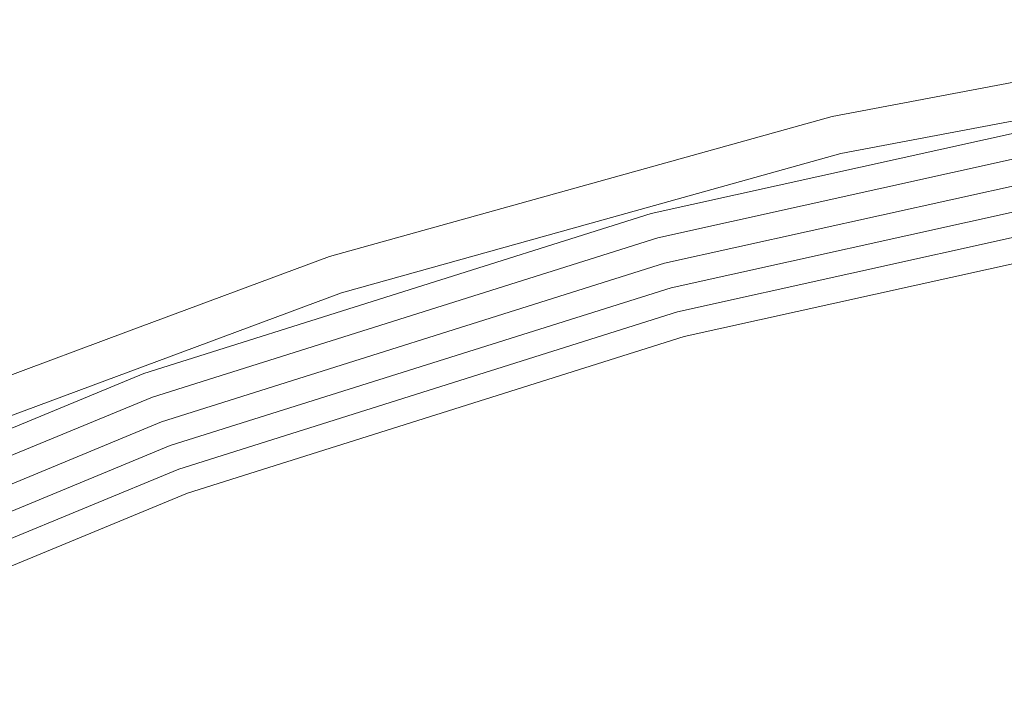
# Model space of a CAD drawing. Header units: millimetres. Extents: x -121 to 130, y -124 to 124.
# Tile 20 of 41: x -43 to -24, y 106 to 119. Entities that reach past the tile are written whole.
import ezdxf

# ---------------------------------------------------------------- set-up
doc = ezdxf.new("R2010")
doc.units = ezdxf.units.MM
doc.header["$LTSCALE"] = 25.4
doc.layers.add('Lighting-Moving Light', color=7, linetype='Continuous', lineweight=5, true_color=0x000000)

# ---------------------------------------------------------------- blocks, each defined once
blk = doc.blocks.new('Group-2-1')
at = {"layer": 'Lighting-Moving Light', "color": 7, "linetype": 'Continuous', "lineweight": 5, "transparency": 33554687}
for points, invisible_edges in [([(-38525.688, 5833.023, -578.545), (-38532.181, 5831.795, -578.545), (-38532.18, 5831.792, -578.48), (-38522.113, 5833.695, -578.48)], 14), ([(-38532.178, 5831.784, -578.415), (-38522.112, 5833.686, -578.415), (-38522.113, 5833.695, -578.48), (-38532.18, 5831.792, -578.48)], 15), ([(-38532.175, 5831.769, -578.352), (-38522.11, 5833.672, -578.352), (-38522.112, 5833.686, -578.415), (-38532.178, 5831.784, -578.415)], 15), ([(-38532.171, 5831.75, -578.29), (-38522.107, 5833.652, -578.29), (-38522.11, 5833.672, -578.352), (-38532.175, 5831.769, -578.352)], 15), ([(-38532.165, 5831.725, -578.23), (-38522.104, 5833.627, -578.23), (-38522.107, 5833.652, -578.29), (-38532.171, 5831.75, -578.29)], 15), ([(-38532.158, 5831.696, -578.172), (-38522.099, 5833.597, -578.172), (-38522.104, 5833.627, -578.23), (-38532.165, 5831.725, -578.23)], 15), ([(-38532.15, 5831.661, -578.117), (-38522.094, 5833.562, -578.117), (-38522.099, 5833.597, -578.172), (-38532.158, 5831.696, -578.172)], 15), ([(-38532.141, 5831.623, -578.066), (-38522.088, 5833.523, -578.066), (-38522.094, 5833.562, -578.117), (-38532.15, 5831.661, -578.117)], 15), ([(-38532.131, 5831.58, -578.018), (-38522.082, 5833.479, -578.018), (-38522.088, 5833.523, -578.066), (-38532.141, 5831.623, -578.066)], 15), ([(-38532.12, 5831.533, -577.974), (-38522.075, 5833.432, -577.974), (-38522.082, 5833.479, -578.018), (-38532.131, 5831.58, -578.018)], 15), ([(-38532.108, 5831.482, -577.935), (-38522.068, 5833.38, -577.935), (-38522.075, 5833.432, -577.974), (-38532.12, 5831.533, -577.974)], 15), ([(-38532.096, 5831.429, -577.9), (-38522.06, 5833.326, -577.9), (-38522.068, 5833.38, -577.935), (-38532.108, 5831.482, -577.935)], 15), ([(-38532.082, 5831.372, -577.87), (-38522.051, 5833.269, -577.87), (-38522.06, 5833.326, -577.9), (-38532.096, 5831.429, -577.9)], 15), ([(-38532.069, 5831.314, -577.845), (-38522.043, 5833.209, -577.845), (-38522.051, 5833.269, -577.87), (-38532.082, 5831.372, -577.87)], 15), ([(-38532.055, 5831.253, -577.825), (-38522.034, 5833.148, -577.825), (-38522.043, 5833.209, -577.845), (-38532.069, 5831.314, -577.845)], 15), ([(-38532.04, 5831.191, -577.811), (-38522.025, 5833.085, -577.811), (-38522.034, 5833.148, -577.825), (-38532.055, 5831.253, -577.825)], 15), ([(-38522.006, 5832.956, -577.8), (-38532.011, 5831.065, -577.8), (-38535.217, 5827.955, -577.8), (-38525.187, 5830.179, -577.8)], 10), ([(-38532.181, 5831.795, -578.545), (-38525.688, 5833.023, -578.545), (-38525.535, 5832.148, -677.312)], 10), ([(-38532.026, 5831.128, -577.803), (-38522.015, 5833.021, -577.803), (-38522.025, 5833.085, -577.811), (-38532.04, 5831.191, -577.811)], 15), ([(-38532.011, 5831.065, -577.8), (-38522.006, 5832.956, -577.8), (-38522.015, 5833.021, -577.803), (-38532.026, 5831.128, -577.803)], 14), ([(-38535.734, 5829.887, -677.312), (-38525.535, 5832.148, -677.312), (-38525.534, 5832.145, -677.355), (-38535.734, 5829.884, -677.355)], 14), ([(-38525.535, 5832.148, -677.312), (-38535.734, 5829.887, -677.312), (-38532.181, 5831.795, -578.545)], 10), ([(-38535.734, 5829.884, -677.355), (-38525.534, 5832.145, -677.355), (-38525.533, 5832.139, -677.397), (-38535.732, 5829.878, -677.397)], 15), ([(-38535.732, 5829.878, -677.397), (-38525.533, 5832.139, -677.397), (-38525.531, 5832.129, -677.438), (-38535.729, 5829.868, -677.438)], 15), ([(-38535.729, 5829.868, -677.438), (-38525.531, 5832.129, -677.438), (-38525.529, 5832.116, -677.478), (-38535.726, 5829.855, -677.478)], 15), ([(-38535.726, 5829.855, -677.478), (-38525.529, 5832.116, -677.478), (-38525.526, 5832.099, -677.518), (-38535.721, 5829.839, -677.518)], 15), ([(-38535.721, 5829.839, -677.518), (-38525.526, 5832.099, -677.518), (-38525.523, 5832.079, -677.555), (-38535.716, 5829.82, -677.555)], 15), ([(-38535.716, 5829.82, -677.555), (-38525.523, 5832.079, -677.555), (-38525.519, 5832.057, -677.591), (-38535.71, 5829.797, -677.591)], 15), ([(-38535.71, 5829.797, -677.591), (-38525.519, 5832.057, -677.591), (-38525.514, 5832.031, -677.624), (-38535.703, 5829.772, -677.624)], 15), ([(-38535.703, 5829.772, -677.624), (-38525.514, 5832.031, -677.624), (-38525.509, 5832.002, -677.655), (-38535.696, 5829.744, -677.655)], 15), ([(-38535.696, 5829.744, -677.655), (-38525.509, 5832.002, -677.655), (-38525.504, 5831.971, -677.684), (-38535.688, 5829.713, -677.684)], 15), ([(-38535.962, 5830.742, -578.545), (-38542.051, 5829.046, -578.545), (-38542.05, 5829.042, -578.48), (-38532.18, 5831.792, -578.48)], 14), ([(-38542.047, 5829.034, -578.415), (-38532.178, 5831.784, -578.415), (-38532.18, 5831.792, -578.48), (-38542.05, 5829.042, -578.48)], 15), ([(-38535.734, 5829.887, -677.312), (-38535.962, 5830.742, -578.545), (-38532.181, 5831.795, -578.545)], 9), ([(-38532.18, 5831.792, -578.48), (-38532.181, 5831.795, -578.545), (-38535.962, 5830.742, -578.545)], 9), ([(-38535.688, 5829.713, -677.684), (-38525.504, 5831.971, -677.684), (-38525.498, 5831.938, -677.71), (-38535.679, 5829.681, -677.71)], 15), ([(-38535.679, 5829.681, -677.71), (-38525.498, 5831.938, -677.71), (-38525.491, 5831.903, -677.733), (-38535.67, 5829.646, -677.733)], 15), ([(-38535.67, 5829.646, -677.733), (-38525.491, 5831.903, -677.733), (-38525.485, 5831.866, -677.752), (-38535.66, 5829.61, -677.752)], 15), ([(-38535.66, 5829.61, -677.752), (-38525.485, 5831.866, -677.752), (-38525.478, 5831.827, -677.769), (-38535.65, 5829.572, -677.769)], 15), ([(-38535.65, 5829.572, -677.769), (-38525.478, 5831.827, -677.769), (-38525.471, 5831.787, -677.782), (-38535.639, 5829.533, -677.782)], 15), ([(-38535.639, 5829.533, -677.782), (-38525.471, 5831.787, -677.782), (-38525.464, 5831.746, -677.792), (-38535.629, 5829.493, -677.792)], 15), ([(-38542.043, 5829.02, -578.352), (-38532.175, 5831.769, -578.352), (-38532.178, 5831.784, -578.415), (-38542.047, 5829.034, -578.415)], 15), ([(-38542.037, 5829.001, -578.29), (-38532.171, 5831.75, -578.29), (-38532.175, 5831.769, -578.352), (-38542.043, 5829.02, -578.352)], 15), ([(-38542.029, 5828.977, -578.23), (-38532.165, 5831.725, -578.23), (-38532.171, 5831.75, -578.29), (-38542.037, 5829.001, -578.29)], 15), ([(-38542.019, 5828.948, -578.172), (-38532.158, 5831.696, -578.172), (-38532.165, 5831.725, -578.23), (-38542.029, 5828.977, -578.23)], 15), ([(-38542.008, 5828.915, -578.117), (-38532.15, 5831.661, -578.117), (-38532.158, 5831.696, -578.172), (-38542.019, 5828.948, -578.172)], 15), ([(-38541.996, 5828.877, -578.066), (-38532.141, 5831.623, -578.066), (-38532.15, 5831.661, -578.117), (-38542.008, 5828.915, -578.117)], 15), ([(-38541.982, 5828.835, -578.018), (-38532.131, 5831.58, -578.018), (-38532.141, 5831.623, -578.066), (-38541.996, 5828.877, -578.066)], 15), ([(-38535.629, 5829.493, -677.792), (-38525.464, 5831.746, -677.792), (-38525.457, 5831.705, -677.798), (-38535.618, 5829.452, -677.798)], 15), ([(-38535.618, 5829.452, -677.798), (-38525.457, 5831.705, -677.798), (-38525.449, 5831.663, -677.8), (-38535.607, 5829.411, -677.8)], 11), ([(-38525.359, 5831.154, -677.8), (-38535.473, 5828.911, -677.8), (-38535.607, 5829.411, -677.8), (-38525.449, 5831.663, -677.8)], 10), ([(-38541.968, 5828.789, -577.974), (-38532.12, 5831.533, -577.974), (-38532.131, 5831.58, -578.018), (-38541.982, 5828.835, -578.018)], 15), ([(-38541.952, 5828.74, -577.935), (-38532.108, 5831.482, -577.935), (-38532.12, 5831.533, -577.974), (-38541.968, 5828.789, -577.974)], 15), ([(-38541.935, 5828.687, -577.9), (-38532.096, 5831.429, -577.9), (-38532.108, 5831.482, -577.935), (-38541.952, 5828.74, -577.935)], 15), ([(-38541.917, 5828.632, -577.87), (-38532.082, 5831.372, -577.87), (-38532.096, 5831.429, -577.9), (-38541.935, 5828.687, -577.9)], 15), ([(-38541.898, 5828.575, -577.845), (-38532.069, 5831.314, -577.845), (-38532.082, 5831.372, -577.87), (-38541.917, 5828.632, -577.87)], 15), ([(-38541.879, 5828.516, -577.825), (-38532.055, 5831.253, -577.825), (-38532.069, 5831.314, -577.845), (-38541.898, 5828.575, -577.845)], 15), ([(-38541.859, 5828.456, -577.811), (-38532.04, 5831.191, -577.811), (-38532.055, 5831.253, -577.825), (-38541.879, 5828.516, -577.825)], 15), ([(-38545.014, 5824.866, -577.8), (-38535.217, 5827.955, -577.8), (-38532.011, 5831.065, -577.8), (-38541.819, 5828.332, -577.8)], 10), ([(-38541.839, 5828.394, -577.803), (-38532.026, 5831.128, -577.803), (-38532.04, 5831.191, -577.811), (-38541.859, 5828.456, -577.811)], 15), ([(-38541.819, 5828.332, -577.8), (-38532.011, 5831.065, -577.8), (-38532.026, 5831.128, -577.803), (-38541.839, 5828.394, -577.803)], 14), ([(-38535.473, 5828.911, -677.8), (-38525.359, 5831.154, -677.8), (-38525.352, 5831.111, -677.798), (-38535.462, 5828.87, -677.798)], 14), ([(-38535.462, 5828.87, -677.798), (-38525.352, 5831.111, -677.798), (-38525.344, 5831.069, -677.793), (-38535.451, 5828.828, -677.793)], 15), ([(-38535.451, 5828.828, -677.793), (-38525.344, 5831.069, -677.793), (-38525.337, 5831.027, -677.783), (-38535.44, 5828.787, -677.783)], 15), ([(-38535.44, 5828.787, -677.783), (-38525.337, 5831.027, -677.783), (-38525.33, 5830.986, -677.77), (-38535.429, 5828.747, -677.77)], 15), ([(-38535.429, 5828.747, -677.77), (-38525.33, 5830.986, -677.77), (-38525.323, 5830.947, -677.754), (-38535.419, 5828.709, -677.754)], 15), ([(-38535.419, 5828.709, -677.754), (-38525.323, 5830.947, -677.754), (-38525.316, 5830.909, -677.734), (-38535.409, 5828.671, -677.734)], 15), ([(-38535.409, 5828.671, -677.734), (-38525.316, 5830.909, -677.734), (-38525.31, 5830.873, -677.711), (-38535.399, 5828.636, -677.711)], 15), ([(-38535.399, 5828.636, -677.711), (-38525.31, 5830.873, -677.711), (-38525.304, 5830.839, -677.684), (-38535.39, 5828.603, -677.684)], 15), ([(-38535.39, 5828.603, -677.684), (-38525.304, 5830.839, -677.684), (-38525.298, 5830.807, -677.655), (-38535.382, 5828.572, -677.655)], 15), ([(-38542.051, 5829.046, -578.545), (-38535.962, 5830.742, -578.545), (-38535.734, 5829.887, -677.312)], 10), ([(-38535.382, 5828.572, -677.655), (-38525.298, 5830.807, -677.655), (-38525.293, 5830.778, -677.624), (-38535.374, 5828.543, -677.624)], 15), ([(-38535.374, 5828.543, -677.624), (-38525.293, 5830.778, -677.624), (-38525.289, 5830.752, -677.589), (-38535.367, 5828.518, -677.589)], 15), ([(-38535.367, 5828.518, -677.589), (-38525.289, 5830.752, -677.589), (-38525.284, 5830.729, -677.553), (-38535.361, 5828.495, -677.553)], 15), ([(-38535.361, 5828.495, -677.553), (-38525.284, 5830.729, -677.553), (-38525.281, 5830.709, -677.515), (-38535.356, 5828.475, -677.515)], 15), ([(-38535.356, 5828.475, -677.515), (-38525.281, 5830.709, -677.515), (-38525.278, 5830.692, -677.475), (-38535.352, 5828.459, -677.475)], 15), ([(-38535.352, 5828.459, -677.475), (-38525.278, 5830.692, -677.475), (-38525.276, 5830.679, -677.433), (-38535.348, 5828.446, -677.433)], 15), ([(-38535.348, 5828.446, -677.433), (-38525.276, 5830.679, -677.433), (-38525.274, 5830.669, -677.391), (-38535.346, 5828.437, -677.391)], 15), ([(-38535.346, 5828.437, -677.391), (-38525.274, 5830.669, -677.391), (-38525.273, 5830.664, -677.348), (-38535.344, 5828.431, -677.348)], 15), ([(-38535.344, 5828.431, -677.348), (-38525.273, 5830.664, -677.348), (-38525.273, 5830.661, -677.305), (-38535.344, 5828.429, -677.305)], 11), ([(-38525.101, 5829.686, -578.305), (-38535.087, 5827.472, -578.305), (-38535.344, 5828.429, -677.305), (-38525.273, 5830.661, -677.305)], 10), ([(-38535.206, 5827.915, -577.802), (-38525.18, 5830.138, -577.802), (-38525.187, 5830.179, -577.8), (-38535.217, 5827.955, -577.8)], 11), ([(-38535.195, 5827.875, -577.807), (-38525.173, 5830.097, -577.807), (-38525.18, 5830.138, -577.802), (-38535.206, 5827.915, -577.802)], 15), ([(-38535.185, 5827.836, -577.815), (-38525.166, 5830.057, -577.815), (-38525.173, 5830.097, -577.807), (-38535.195, 5827.875, -577.807)], 15), ([(-38535.174, 5827.797, -577.827), (-38525.159, 5830.018, -577.827), (-38525.166, 5830.057, -577.815), (-38535.185, 5827.836, -577.815)], 15), ([(-38545.698, 5826.745, -677.312), (-38535.734, 5829.887, -677.312), (-38535.734, 5829.884, -677.355), (-38545.697, 5826.743, -677.355)], 14), ([(-38535.734, 5829.887, -677.312), (-38545.698, 5826.745, -677.312), (-38542.051, 5829.046, -578.545)], 10), ([(-38545.697, 5826.743, -677.355), (-38535.734, 5829.884, -677.355), (-38535.732, 5829.878, -677.397), (-38545.695, 5826.737, -677.397)], 15), ([(-38545.695, 5826.737, -677.397), (-38535.732, 5829.878, -677.397), (-38535.729, 5829.868, -677.438), (-38545.691, 5826.727, -677.438)], 15), ([(-38545.691, 5826.727, -677.438), (-38535.729, 5829.868, -677.438), (-38535.726, 5829.855, -677.478), (-38545.687, 5826.715, -677.478)], 15), ([(-38545.687, 5826.715, -677.478), (-38535.726, 5829.855, -677.478), (-38535.721, 5829.839, -677.518), (-38545.681, 5826.699, -677.518)], 15), ([(-38535.164, 5827.76, -577.843), (-38525.152, 5829.98, -577.843), (-38525.159, 5830.018, -577.827), (-38535.174, 5827.797, -577.827)], 15), ([(-38535.155, 5827.724, -577.861), (-38525.146, 5829.943, -577.861), (-38525.152, 5829.98, -577.843), (-38535.164, 5827.76, -577.843)], 15), ([(-38535.146, 5827.69, -577.882), (-38525.14, 5829.908, -577.882), (-38525.146, 5829.943, -577.861), (-38535.155, 5827.724, -577.861)], 15), ([(-38535.137, 5827.657, -577.907), (-38525.134, 5829.875, -577.907), (-38525.14, 5829.908, -577.882), (-38535.146, 5827.69, -577.882)], 15), ([(-38535.129, 5827.626, -577.934), (-38525.128, 5829.843, -577.934), (-38525.134, 5829.875, -577.907), (-38535.137, 5827.657, -577.907)], 15), ([(-38545.681, 5826.699, -677.518), (-38535.721, 5829.839, -677.518), (-38535.716, 5829.82, -677.555), (-38545.674, 5826.68, -677.555)], 15), ([(-38545.674, 5826.68, -677.555), (-38535.716, 5829.82, -677.555), (-38535.71, 5829.797, -677.591), (-38545.666, 5826.658, -677.591)], 15), ([(-38545.666, 5826.658, -677.591), (-38535.71, 5829.797, -677.591), (-38535.703, 5829.772, -677.624), (-38545.657, 5826.633, -677.624)], 15), ([(-38545.657, 5826.633, -677.624), (-38535.703, 5829.772, -677.624), (-38535.696, 5829.744, -677.655), (-38545.647, 5826.606, -677.655)], 15), ([(-38545.647, 5826.606, -677.655), (-38535.696, 5829.744, -677.655), (-38535.688, 5829.713, -677.684), (-38545.637, 5826.577, -677.684)], 15), ([(-38545.637, 5826.577, -677.684), (-38535.688, 5829.713, -677.684), (-38535.679, 5829.681, -677.71), (-38545.625, 5826.545, -677.71)], 15), ([(-38545.625, 5826.545, -677.71), (-38535.679, 5829.681, -677.71), (-38535.67, 5829.646, -677.733), (-38545.613, 5826.511, -677.733)], 15), ([(-38535.121, 5827.598, -577.963), (-38525.123, 5829.815, -577.963), (-38525.128, 5829.843, -577.934), (-38535.129, 5827.626, -577.934)], 15), ([(-38535.114, 5827.572, -577.995), (-38525.119, 5829.788, -577.995), (-38525.123, 5829.815, -577.963), (-38535.121, 5827.598, -577.963)], 15), ([(-38535.108, 5827.549, -578.029), (-38525.114, 5829.765, -578.029), (-38525.119, 5829.788, -577.995), (-38535.114, 5827.572, -577.995)], 15), ([(-38535.102, 5827.529, -578.065), (-38525.111, 5829.744, -578.065), (-38525.114, 5829.765, -578.029), (-38535.108, 5827.549, -578.029)], 15), ([(-38535.098, 5827.512, -578.103), (-38525.108, 5829.726, -578.103), (-38525.111, 5829.744, -578.065), (-38535.102, 5827.529, -578.065)], 15), ([(-38535.094, 5827.497, -578.141), (-38525.105, 5829.712, -578.141), (-38525.108, 5829.726, -578.103), (-38535.098, 5827.512, -578.103)], 15), ([(-38535.091, 5827.486, -578.181), (-38525.103, 5829.7, -578.181), (-38525.105, 5829.712, -578.141), (-38535.094, 5827.497, -578.141)], 15), ([(-38535.089, 5827.478, -578.222), (-38525.102, 5829.692, -578.222), (-38525.103, 5829.7, -578.181), (-38535.091, 5827.486, -578.181)], 15), ([(-38535.088, 5827.474, -578.263), (-38525.101, 5829.688, -578.263), (-38525.102, 5829.692, -578.222), (-38535.089, 5827.478, -578.222)], 15), ([(-38535.087, 5827.472, -578.305), (-38525.101, 5829.686, -578.305), (-38525.101, 5829.688, -578.263), (-38535.088, 5827.474, -578.263)], 14), ([(-38545.613, 5826.511, -677.733), (-38535.67, 5829.646, -677.733), (-38535.66, 5829.61, -677.752), (-38545.6, 5826.476, -677.752)], 15), ([(-38545.6, 5826.476, -677.752), (-38535.66, 5829.61, -677.752), (-38535.65, 5829.572, -677.769), (-38545.587, 5826.439, -677.769)], 15), ([(-38545.587, 5826.439, -677.769), (-38535.65, 5829.572, -677.769), (-38535.639, 5829.533, -677.782), (-38545.573, 5826.401, -677.782)], 15), ([(-38545.573, 5826.401, -677.782), (-38535.639, 5829.533, -677.782), (-38535.629, 5829.493, -677.792), (-38545.559, 5826.362, -677.792)], 15), ([(-38545.559, 5826.362, -677.792), (-38535.629, 5829.493, -677.792), (-38535.618, 5829.452, -677.798), (-38545.544, 5826.322, -677.798)], 15), ([(-38545.544, 5826.322, -677.798), (-38535.618, 5829.452, -677.798), (-38535.607, 5829.411, -677.8), (-38545.53, 5826.283, -677.8)], 11), ([(-38545.53, 5826.283, -677.8), (-38535.607, 5829.411, -677.8), (-38535.473, 5828.911, -677.8), (-38545.353, 5825.796, -677.8)], 10), ([(-38545.999, 5827.575, -578.545), (-38551.652, 5825.469, -578.545), (-38551.651, 5825.466, -578.48), (-38542.05, 5829.042, -578.48)], 14), ([(-38551.647, 5825.458, -578.415), (-38542.047, 5829.034, -578.415), (-38542.05, 5829.042, -578.48), (-38551.651, 5825.466, -578.48)], 15), ([(-38551.642, 5825.444, -578.352), (-38542.043, 5829.02, -578.352), (-38542.047, 5829.034, -578.415), (-38551.647, 5825.458, -578.415)], 15), ([(-38551.634, 5825.426, -578.29), (-38542.037, 5829.001, -578.29), (-38542.043, 5829.02, -578.352), (-38551.642, 5825.444, -578.352)], 15), ([(-38551.624, 5825.403, -578.23), (-38542.029, 5828.977, -578.23), (-38542.037, 5829.001, -578.29), (-38551.634, 5825.426, -578.29)], 15), ([(-38551.612, 5825.375, -578.172), (-38542.019, 5828.948, -578.172), (-38542.029, 5828.977, -578.23), (-38551.624, 5825.403, -578.23)], 15), ([(-38551.599, 5825.342, -578.117), (-38542.008, 5828.915, -578.117), (-38542.019, 5828.948, -578.172), (-38551.612, 5825.375, -578.172)], 15), ([(-38551.583, 5825.306, -578.066), (-38541.996, 5828.877, -578.066), (-38542.008, 5828.915, -578.117), (-38551.599, 5825.342, -578.117)], 15), ([(-38545.698, 5826.745, -677.312), (-38545.999, 5827.575, -578.545), (-38542.051, 5829.046, -578.545)], 9), ([(-38542.05, 5829.042, -578.48), (-38542.051, 5829.046, -578.545), (-38545.999, 5827.575, -578.545)], 9), ([(-38545.353, 5825.796, -677.8), (-38535.473, 5828.911, -677.8), (-38535.462, 5828.87, -677.798), (-38545.338, 5825.756, -677.798)], 14), ([(-38551.566, 5825.265, -578.018), (-38541.982, 5828.835, -578.018), (-38541.996, 5828.877, -578.066), (-38551.583, 5825.306, -578.066)], 15), ([(-38551.547, 5825.22, -577.974), (-38541.968, 5828.789, -577.974), (-38541.982, 5828.835, -578.018), (-38551.566, 5825.265, -578.018)], 15), ([(-38551.527, 5825.173, -577.935), (-38541.952, 5828.74, -577.935), (-38541.968, 5828.789, -577.974), (-38551.547, 5825.22, -577.974)], 15), ([(-38551.506, 5825.122, -577.9), (-38541.935, 5828.687, -577.9), (-38541.952, 5828.74, -577.935), (-38551.527, 5825.173, -577.935)], 15), ([(-38545.338, 5825.756, -677.798), (-38535.462, 5828.87, -677.798), (-38535.451, 5828.828, -677.793), (-38545.323, 5825.715, -677.793)], 15), ([(-38545.323, 5825.715, -677.793), (-38535.451, 5828.828, -677.793), (-38535.44, 5828.787, -677.783), (-38545.309, 5825.676, -677.783)], 15), ([(-38545.309, 5825.676, -677.783), (-38535.44, 5828.787, -677.783), (-38535.429, 5828.747, -677.77), (-38545.295, 5825.637, -677.77)], 15), ([(-38545.295, 5825.637, -677.77), (-38535.429, 5828.747, -677.77), (-38535.419, 5828.709, -677.754), (-38545.281, 5825.599, -677.754)], 15), ([(-38545.281, 5825.599, -677.754), (-38535.419, 5828.709, -677.754), (-38535.409, 5828.671, -677.734), (-38545.268, 5825.563, -677.734)], 15), ([(-38551.483, 5825.069, -577.87), (-38541.917, 5828.632, -577.87), (-38541.935, 5828.687, -577.9), (-38551.506, 5825.122, -577.9)], 15), ([(-38551.46, 5825.013, -577.845), (-38541.898, 5828.575, -577.845), (-38541.917, 5828.632, -577.87), (-38551.483, 5825.069, -577.87)], 15), ([(-38551.436, 5824.956, -577.825), (-38541.879, 5828.516, -577.825), (-38541.898, 5828.575, -577.845), (-38551.46, 5825.013, -577.845)], 15), ([(-38551.411, 5824.897, -577.811), (-38541.859, 5828.456, -577.811), (-38541.879, 5828.516, -577.825), (-38551.436, 5824.956, -577.825)], 15), ([(-38545.268, 5825.563, -677.734), (-38535.409, 5828.671, -677.734), (-38535.399, 5828.636, -677.711), (-38545.255, 5825.528, -677.711)], 15), ([(-38545.255, 5825.528, -677.711), (-38535.399, 5828.636, -677.711), (-38535.39, 5828.603, -677.684), (-38545.243, 5825.496, -677.684)], 15), ([(-38545.243, 5825.496, -677.684), (-38535.39, 5828.603, -677.684), (-38535.382, 5828.572, -677.655), (-38545.232, 5825.466, -677.655)], 15), ([(-38545.232, 5825.466, -677.655), (-38535.382, 5828.572, -677.655), (-38535.374, 5828.543, -677.624), (-38545.222, 5825.438, -677.624)], 15), ([(-38545.222, 5825.438, -677.624), (-38535.374, 5828.543, -677.624), (-38535.367, 5828.518, -677.589), (-38545.213, 5825.413, -677.589)], 15), ([(-38545.213, 5825.413, -677.589), (-38535.367, 5828.518, -677.589), (-38535.361, 5828.495, -677.553), (-38545.205, 5825.391, -677.553)], 15), ([(-38541.819, 5828.332, -577.8), (-38551.361, 5824.778, -577.8), (-38554.505, 5820.935, -577.8), (-38545.014, 5824.866, -577.8)], 10), ([(-38551.386, 5824.838, -577.803), (-38541.839, 5828.394, -577.803), (-38541.859, 5828.456, -577.811), (-38551.411, 5824.897, -577.811)], 15), ([(-38551.361, 5824.778, -577.8), (-38541.819, 5828.332, -577.8), (-38541.839, 5828.394, -577.803), (-38551.386, 5824.838, -577.803)], 14), ([(-38545.205, 5825.391, -677.553), (-38535.361, 5828.495, -677.553), (-38535.356, 5828.475, -677.515), (-38545.198, 5825.372, -677.515)], 15), ([(-38545.198, 5825.372, -677.515), (-38535.356, 5828.475, -677.515), (-38535.352, 5828.459, -677.475), (-38545.192, 5825.356, -677.475)], 15), ([(-38545.192, 5825.356, -677.475), (-38535.352, 5828.459, -677.475), (-38535.348, 5828.446, -677.433), (-38545.188, 5825.344, -677.433)], 15), ([(-38545.188, 5825.344, -677.433), (-38535.348, 5828.446, -677.433), (-38535.346, 5828.437, -677.391), (-38545.185, 5825.334, -677.391)], 15), ([(-38545.185, 5825.334, -677.391), (-38535.346, 5828.437, -677.391), (-38535.344, 5828.431, -677.348), (-38545.182, 5825.329, -677.348)], 15), ([(-38545.182, 5825.329, -677.348), (-38535.344, 5828.431, -677.348), (-38535.344, 5828.429, -677.305), (-38545.182, 5825.327, -677.305)], 11), ([(-38535.087, 5827.472, -578.305), (-38544.843, 5824.396, -578.305), (-38545.182, 5825.327, -677.305), (-38535.344, 5828.429, -677.305)], 10), ([(-38545, 5824.827, -577.802), (-38535.206, 5827.915, -577.802), (-38535.217, 5827.955, -577.8), (-38545.014, 5824.866, -577.8)], 11), ([(-38544.986, 5824.788, -577.807), (-38535.195, 5827.875, -577.807), (-38535.206, 5827.915, -577.802), (-38545, 5824.827, -577.802)], 15), ([(-38544.972, 5824.75, -577.815), (-38535.185, 5827.836, -577.815), (-38535.195, 5827.875, -577.807), (-38544.986, 5824.788, -577.807)], 15), ([(-38544.958, 5824.713, -577.827), (-38535.174, 5827.797, -577.827), (-38535.185, 5827.836, -577.815), (-38544.972, 5824.75, -577.815)], 15), ([(-38544.945, 5824.676, -577.843), (-38535.164, 5827.76, -577.843), (-38535.174, 5827.797, -577.827), (-38544.958, 5824.713, -577.827)], 15), ([(-38544.932, 5824.641, -577.861), (-38535.155, 5827.724, -577.861), (-38535.164, 5827.76, -577.843), (-38544.945, 5824.676, -577.843)], 15), ([(-38551.652, 5825.469, -578.545), (-38545.999, 5827.575, -578.545), (-38545.698, 5826.745, -677.312)], 10), ([(-38544.92, 5824.608, -577.882), (-38535.146, 5827.69, -577.882), (-38535.155, 5827.724, -577.861), (-38544.932, 5824.641, -577.861)], 15), ([(-38544.908, 5824.576, -577.907), (-38535.137, 5827.657, -577.907), (-38535.146, 5827.69, -577.882), (-38544.92, 5824.608, -577.882)], 15), ([(-38544.898, 5824.546, -577.934), (-38535.129, 5827.626, -577.934), (-38535.137, 5827.657, -577.907), (-38544.908, 5824.576, -577.907)], 15), ([(-38544.888, 5824.519, -577.963), (-38535.121, 5827.598, -577.963), (-38535.129, 5827.626, -577.934), (-38544.898, 5824.546, -577.934)], 15), ([(-38544.879, 5824.494, -577.995), (-38535.114, 5827.572, -577.995), (-38535.121, 5827.598, -577.963), (-38544.888, 5824.519, -577.963)], 15), ([(-38544.87, 5824.471, -578.029), (-38535.108, 5827.549, -578.029), (-38535.114, 5827.572, -577.995), (-38544.879, 5824.494, -577.995)], 15), ([(-38544.863, 5824.451, -578.065), (-38535.102, 5827.529, -578.065), (-38535.108, 5827.549, -578.029), (-38544.87, 5824.471, -578.029)], 15), ([(-38544.857, 5824.434, -578.103), (-38535.098, 5827.512, -578.103), (-38535.102, 5827.529, -578.065), (-38544.863, 5824.451, -578.065)], 15), ([(-38544.852, 5824.421, -578.141), (-38535.094, 5827.497, -578.141), (-38535.098, 5827.512, -578.103), (-38544.857, 5824.434, -578.103)], 15), ([(-38544.848, 5824.41, -578.181), (-38535.091, 5827.486, -578.181), (-38535.094, 5827.497, -578.141), (-38544.852, 5824.421, -578.141)], 15), ([(-38544.845, 5824.402, -578.222), (-38535.089, 5827.478, -578.222), (-38535.091, 5827.486, -578.181), (-38544.848, 5824.41, -578.181)], 15), ([(-38544.844, 5824.398, -578.263), (-38535.088, 5827.474, -578.263), (-38535.089, 5827.478, -578.222), (-38544.845, 5824.402, -578.222)], 15), ([(-38544.843, 5824.396, -578.305), (-38535.087, 5827.472, -578.305), (-38535.088, 5827.474, -578.263), (-38544.844, 5824.398, -578.263)], 14), ([(-38555.35, 5822.747, -677.312), (-38545.698, 5826.745, -677.312), (-38545.697, 5826.743, -677.355), (-38555.349, 5822.745, -677.355)], 14), ([(-38545.698, 5826.745, -677.312), (-38555.35, 5822.747, -677.312), (-38551.652, 5825.469, -578.545)], 10), ([(-38555.349, 5822.745, -677.355), (-38545.697, 5826.743, -677.355), (-38545.695, 5826.737, -677.397), (-38555.346, 5822.739, -677.397)], 15), ([(-38555.346, 5822.739, -677.397), (-38545.695, 5826.737, -677.397), (-38545.691, 5826.727, -677.438), (-38555.342, 5822.73, -677.438)], 15), ([(-38555.342, 5822.73, -677.438), (-38545.691, 5826.727, -677.438), (-38545.687, 5826.715, -677.478), (-38555.336, 5822.718, -677.478)], 15), ([(-38555.336, 5822.718, -677.478), (-38545.687, 5826.715, -677.478), (-38545.681, 5826.699, -677.518), (-38555.329, 5822.702, -677.518)], 15), ([(-38555.329, 5822.702, -677.518), (-38545.681, 5826.699, -677.518), (-38545.674, 5826.68, -677.555), (-38555.321, 5822.684, -677.555)], 15), ([(-38555.321, 5822.684, -677.555), (-38545.674, 5826.68, -677.555), (-38545.666, 5826.658, -677.591), (-38555.311, 5822.663, -677.591)], 15), ([(-38555.311, 5822.663, -677.591), (-38545.666, 5826.658, -677.591), (-38545.657, 5826.633, -677.624), (-38555.3, 5822.639, -677.624)], 15), ([(-38555.3, 5822.639, -677.624), (-38545.657, 5826.633, -677.624), (-38545.647, 5826.606, -677.655), (-38555.287, 5822.613, -677.655)], 15), ([(-38555.287, 5822.613, -677.655), (-38545.647, 5826.606, -677.655), (-38545.637, 5826.577, -677.684), (-38555.274, 5822.585, -677.684)], 15), ([(-38555.274, 5822.585, -677.684), (-38545.637, 5826.577, -677.684), (-38545.625, 5826.545, -677.71), (-38555.26, 5822.554, -677.71)], 15), ([(-38555.26, 5822.554, -677.71), (-38545.625, 5826.545, -677.71), (-38545.613, 5826.511, -677.733), (-38555.245, 5822.522, -677.733)], 15), ([(-38555.245, 5822.522, -677.733), (-38545.613, 5826.511, -677.733), (-38545.6, 5826.476, -677.752), (-38555.229, 5822.487, -677.752)], 15), ([(-38555.229, 5822.487, -677.752), (-38545.6, 5826.476, -677.752), (-38545.587, 5826.439, -677.769), (-38555.212, 5822.452, -677.769)], 15), ([(-38555.212, 5822.452, -677.769), (-38545.587, 5826.439, -677.769), (-38545.573, 5826.401, -677.782), (-38555.195, 5822.415, -677.782)], 15), ([(-38555.195, 5822.415, -677.782), (-38545.573, 5826.401, -677.782), (-38545.559, 5826.362, -677.792), (-38555.178, 5822.378, -677.792)], 15), ([(-38555.178, 5822.378, -677.792), (-38545.559, 5826.362, -677.792), (-38545.544, 5826.322, -677.798), (-38555.16, 5822.339, -677.798)], 15), ([(-38555.16, 5822.339, -677.798), (-38545.544, 5826.322, -677.798), (-38545.53, 5826.283, -677.8), (-38555.142, 5822.301, -677.8)], 11), ([(-38545.353, 5825.796, -677.8), (-38554.923, 5821.832, -677.8), (-38555.142, 5822.301, -677.8), (-38545.53, 5826.283, -677.8)], 10), ([(-38554.923, 5821.832, -677.8), (-38545.353, 5825.796, -677.8), (-38545.338, 5825.756, -677.798), (-38554.905, 5821.793, -677.798)], 14), ([(-38554.905, 5821.793, -677.798), (-38545.338, 5825.756, -677.798), (-38545.323, 5825.715, -677.793), (-38554.887, 5821.754, -677.793)], 15), ([(-38554.887, 5821.754, -677.793), (-38545.323, 5825.715, -677.793), (-38545.309, 5825.676, -677.783), (-38554.869, 5821.716, -677.783)], 15), ([(-38554.869, 5821.716, -677.783), (-38545.309, 5825.676, -677.783), (-38545.295, 5825.637, -677.77), (-38554.851, 5821.678, -677.77)], 15), ([(-38554.851, 5821.678, -677.77), (-38545.295, 5825.637, -677.77), (-38545.281, 5825.599, -677.754), (-38554.835, 5821.642, -677.754)], 15), ([(-38554.835, 5821.642, -677.754), (-38545.281, 5825.599, -677.754), (-38545.268, 5825.563, -677.734), (-38554.818, 5821.607, -677.734)], 15), ([(-38554.818, 5821.607, -677.734), (-38545.268, 5825.563, -677.734), (-38545.255, 5825.528, -677.711), (-38554.803, 5821.574, -677.711)], 15), ([(-38554.803, 5821.574, -677.711), (-38545.255, 5825.528, -677.711), (-38545.243, 5825.496, -677.684), (-38554.788, 5821.542, -677.684)], 15), ([(-38554.788, 5821.542, -677.684), (-38545.243, 5825.496, -677.684), (-38545.232, 5825.466, -677.655), (-38554.775, 5821.513, -677.655)], 15), ([(-38554.775, 5821.513, -677.655), (-38545.232, 5825.466, -677.655), (-38545.222, 5825.438, -677.624), (-38554.762, 5821.487, -677.624)], 15), ([(-38554.762, 5821.487, -677.624), (-38545.222, 5825.438, -677.624), (-38545.213, 5825.413, -677.589), (-38554.751, 5821.463, -677.589)], 15), ([(-38554.751, 5821.463, -677.589), (-38545.213, 5825.413, -677.589), (-38545.205, 5825.391, -677.553), (-38554.741, 5821.441, -677.553)], 15), ([(-38554.741, 5821.441, -677.553), (-38545.205, 5825.391, -677.553), (-38545.198, 5825.372, -677.515), (-38554.732, 5821.423, -677.515)], 15), ([(-38554.732, 5821.423, -677.515), (-38545.198, 5825.372, -677.515), (-38545.192, 5825.356, -677.475), (-38554.725, 5821.408, -677.475)], 15), ([(-38554.725, 5821.408, -677.475), (-38545.192, 5825.356, -677.475), (-38545.188, 5825.344, -677.433), (-38554.72, 5821.395, -677.433)], 15), ([(-38554.72, 5821.395, -677.433), (-38545.188, 5825.344, -677.433), (-38545.185, 5825.334, -677.391), (-38554.716, 5821.387, -677.391)], 15), ([(-38554.716, 5821.387, -677.391), (-38545.185, 5825.334, -677.391), (-38545.182, 5825.329, -677.348), (-38554.713, 5821.381, -677.348)], 15), ([(-38554.713, 5821.381, -677.348), (-38545.182, 5825.329, -677.348), (-38545.182, 5825.327, -677.305), (-38554.712, 5821.379, -677.305)], 11), ([(-38544.843, 5824.396, -578.305), (-38554.294, 5820.482, -578.305), (-38554.712, 5821.379, -677.305), (-38545.182, 5825.327, -677.305)], 10), ([(-38554.487, 5820.897, -577.802), (-38545, 5824.827, -577.802), (-38545.014, 5824.866, -577.8), (-38554.505, 5820.935, -577.8)], 11), ([(-38554.47, 5820.86, -577.807), (-38544.986, 5824.788, -577.807), (-38545, 5824.827, -577.802), (-38554.487, 5820.897, -577.802)], 15), ([(-38554.453, 5820.823, -577.815), (-38544.972, 5824.75, -577.815), (-38544.986, 5824.788, -577.807), (-38554.47, 5820.86, -577.807)], 15), ([(-38554.436, 5820.787, -577.827), (-38544.958, 5824.713, -577.827), (-38544.972, 5824.75, -577.815), (-38554.453, 5820.823, -577.815)], 15), ([(-38554.42, 5820.752, -577.843), (-38544.945, 5824.676, -577.843), (-38544.958, 5824.713, -577.827), (-38554.436, 5820.787, -577.827)], 15), ([(-38554.404, 5820.718, -577.861), (-38544.932, 5824.641, -577.861), (-38544.945, 5824.676, -577.843), (-38554.42, 5820.752, -577.843)], 15), ([(-38554.389, 5820.686, -577.882), (-38544.92, 5824.608, -577.882), (-38544.932, 5824.641, -577.861), (-38554.404, 5820.718, -577.861)], 15), ([(-38554.374, 5820.655, -577.907), (-38544.908, 5824.576, -577.907), (-38544.92, 5824.608, -577.882), (-38554.389, 5820.686, -577.882)], 15), ([(-38554.361, 5820.626, -577.934), (-38544.898, 5824.546, -577.934), (-38544.908, 5824.576, -577.907), (-38554.374, 5820.655, -577.907)], 15), ([(-38554.349, 5820.6, -577.963), (-38544.888, 5824.519, -577.963), (-38544.898, 5824.546, -577.934), (-38554.361, 5820.626, -577.934)], 15), ([(-38554.337, 5820.576, -577.995), (-38544.879, 5824.494, -577.995), (-38544.888, 5824.519, -577.963), (-38554.349, 5820.6, -577.963)], 15), ([(-38554.327, 5820.554, -578.029), (-38544.87, 5824.471, -578.029), (-38544.879, 5824.494, -577.995), (-38554.337, 5820.576, -577.995)], 15), ([(-38554.318, 5820.535, -578.065), (-38544.863, 5824.451, -578.065), (-38544.87, 5824.471, -578.029), (-38554.327, 5820.554, -578.029)], 15), ([(-38554.311, 5820.519, -578.103), (-38544.857, 5824.434, -578.103), (-38544.863, 5824.451, -578.065), (-38554.318, 5820.535, -578.065)], 15), ([(-38554.305, 5820.505, -578.141), (-38544.852, 5824.421, -578.141), (-38544.857, 5824.434, -578.103), (-38554.311, 5820.519, -578.103)], 15), ([(-38554.3, 5820.495, -578.181), (-38544.848, 5824.41, -578.181), (-38544.852, 5824.421, -578.141), (-38554.305, 5820.505, -578.141)], 15), ([(-38554.296, 5820.487, -578.222), (-38544.845, 5824.402, -578.222), (-38544.848, 5824.41, -578.181), (-38554.3, 5820.495, -578.181)], 15), ([(-38554.294, 5820.483, -578.263), (-38544.844, 5824.398, -578.263), (-38544.845, 5824.402, -578.222), (-38554.296, 5820.487, -578.222)], 15), ([(-38554.294, 5820.482, -578.305), (-38544.843, 5824.396, -578.305), (-38544.844, 5824.398, -578.263), (-38554.294, 5820.483, -578.263)], 14)]:
    blk.add_3dface(points, dxfattribs=dict(at, invisible_edges=invisible_edges))
at = {"layer": 'Lighting-Moving Light', "color": 0, "flags": 1}
for tag in ['Yoke', 'Body', 'Base', 'Lens']:
    blk.add_attdef(tag, (-23394.144, 17430.034), '', height=0.18, dxfattribs=at)

msp = doc.modelspace()

# ---------------------------------------------------------------- block references
at = {"layer": 'Lighting-Moving Light', "color": 7, "transparency": 33554687}
msp.add_blockref('Group-2-1', (38504.739, -5714.213), dxfattribs=at)

doc.saveas('drawing.dxf')
